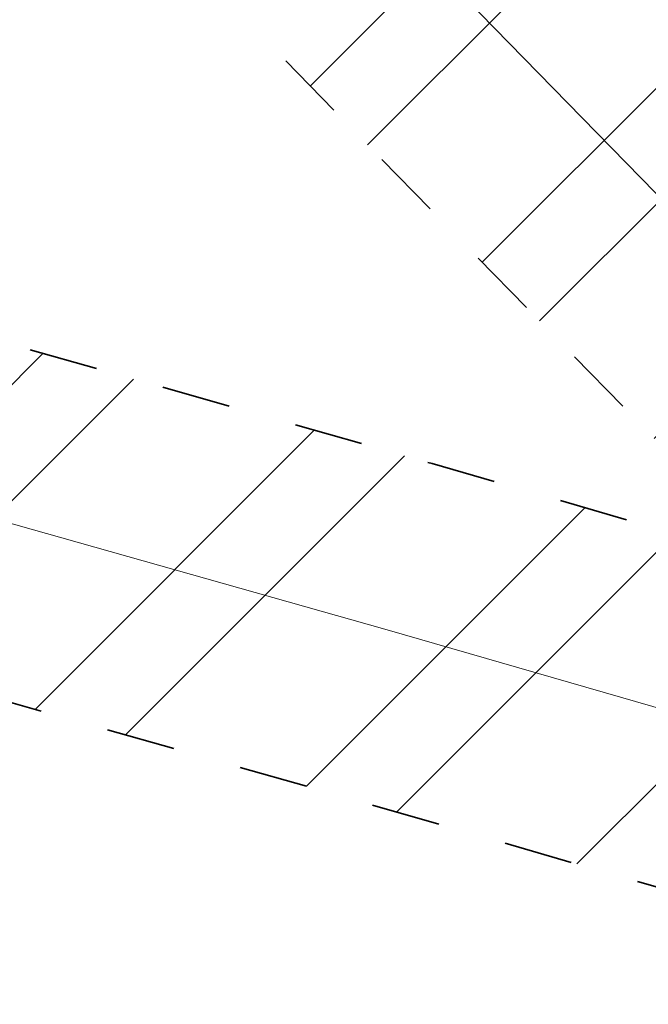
# Model space of a CAD drawing. Header units: metres. Extents: x 207669 to 209690, y 476021 to 477293.
# Tile 5 of 49: x 207979 to 207997, y 476857 to 476885. Entities that reach past the tile are written whole.
import ezdxf
from ezdxf.lldxf.tags import DXFTag

# ---------------------------------------------------------------- set-up
doc = ezdxf.new("R2010")
doc.units = ezdxf.units.M
doc.linetypes.add('NLCS-HIDDEN', pattern=[4, 2, -2])
doc.layers.add('B-OI-KL-BRANDSTOF_Orientatieverzoek_gasunieoost_0000541420-G', color=40, linetype='KL-BRANDSTOF-N', lineweight=18, true_color=0xffbf00)
for name, color, linetype, lineweight in [('B-OI-KL-VEILIGHEIDSZONE-G', 252, 'NLCS-HIDDEN', 35), ('T-WE-VH-VERHARDING_ASFALT_BOUWWEG-100MM-A', 252, 'CONTINUOUS', 18), ('T-WE-VH-VERHARDING_ASFALT_BOUWWEG-70MM-A', 252, 'CONTINUOUS', 18)]:
    doc.layers.add(name, color=color, linetype=linetype, lineweight=lineweight)
doc.styles.get("Standard").update_dxf_attribs({"font": 'isocp.shx'})
tags = doc.linetypes.add('KL-BRANDSTOF-N', pattern='A,4,-0.5,[105,NLCS.SHX,S=0.5,R=0,X=0.75,Y=0],-2,4,-1,["B",Standard,S=1,R=0,X=-0.15,Y=-0.5],-1.5', length=13).pattern_tags.tags
tags[18] = DXFTag(74, 10)
pattern_1 = [(45, (0, 0), (-5.051394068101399, 5.051394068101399), []), (45, (3.3675975, 0), (-5.051394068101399, 5.051394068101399), [])]

# ---------------------------------------------------------------- blocks, each defined once
blk = doc.blocks.new('A$C78FE763D')
at = {"layer": 'B-OI-KL-VEILIGHEIDSZONE-G'}
h = blk.add_hatch(dxfattribs=at)
h.set_pattern_fill('ANSI32', color=256, scale=0.75)
h.set_pattern_definition(pattern_1)
h.paths.add_polyline_path([(209050.9375881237, 476518.5396431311), (209043.125532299, 476518.8796438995), (209004.4717691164, 476520.7480644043), (208998.0385089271, 476520.8455989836), (208994.4349887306, 476520.9688748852), (208992.935653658, 476521.1809657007), (208987.1141704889, 476522.9398933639), (208984.2464321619, 476523.7645453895), (208982.2472676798, 476524.1575529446), (208961.5809573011, 476528.4629516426), (208946.5220461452, 476532.563855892), (208941.2051906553, 476533.782514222), (208903.1010240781, 476542.5168446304), (208854.3198681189, 476553.4830269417), (208805.5441397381, 476564.3659582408), (208756.842541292, 476575.5088327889), (208708.1580406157, 476586.8421821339), (208659.4445053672, 476597.9561975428), (208645.9421921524, 476601.2015875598), (208635.8122818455, 476603.0898383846), (208626.3864741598, 476604.9618731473), (208620.0089611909, 476606.6876323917), (208616.8738774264, 476607.6539789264), (208608.5085805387, 476607.3317409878), (208607.7147462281, 476607.388227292), (208593.7159588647, 476606.8106741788), (208573.1718238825, 476606.1685136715), (208551.5354744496, 476605.2313140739), (208514.8965904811, 476605.0346582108), (208505.7717838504, 476604.8736203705), (208485.9502657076, 476604.3007499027), (208475.047726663, 476604.1278963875), (208473.2836551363, 476604.2170161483), (208435.3275707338, 476609.0187374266), (208410.2766025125, 476612.2382755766), (208386.3403179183, 476615.1490799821), (208372.1225659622, 476616.7944344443), (208370.8679237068, 476617.0666386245), (208366.7919455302, 476618.1427362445), (208347.1206601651, 476622.9592522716), (208332.5732144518, 476626.4223583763), (208314.8127730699, 476630.7675542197), (208307.5733359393, 476632.8400167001), (208304.1866016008, 476633.9158244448), (208301.7785627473, 476634.9618108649), (208265.737801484, 476652.8223577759), (208252.2084358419, 476659.8116686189), (208236.1466094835, 476668.5299794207), (208217.2765463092, 476679.2130734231), (208211.238871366, 476682.4328276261), (208206.9135463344, 476684.6223727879), (208201.0043056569, 476689.0424139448), (208194.8743833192, 476694.0181090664), (208188.0278762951, 476699.6469287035), (208179.7819454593, 476706.5954438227), (208167.5172268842, 476716.7875479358), (208160.0162014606, 476723.1235963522), (208143.7253530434, 476737.7180011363), (208140.7841958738, 476740.296256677), (208137.2494930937, 476743.7516149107), (208127.3442713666, 476753.6668096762), (208117.6775741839, 476763.4073517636), (208110.7673497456, 476770.4858983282), (208107.1789824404, 476774.0473304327), (208073.4188309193, 476808.9680776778), (208037.0226775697, 476846.8302774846), (208005.6460867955, 476879.2423167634), (207982.4240652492, 476903.0248457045), (207966.6406611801, 476918.9412363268), (207943.1172987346, 476943.0761142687), (207919.053827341, 476967.866388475), (207894.2855795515, 476993.4698702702), (207890.7679384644, 476996.8277555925), (207867.5642186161, 477020.3765344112), (207844.3344498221, 477044.2101672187), (207827.8124503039, 477061.0787171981), (207816.9714566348, 477067.1797366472), (207812.3269095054, 477070.0203660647), (207810.1095525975, 477071.3769726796), (207764.5498415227, 477099.2176252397), (207755.4859131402, 477103.8493892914), (207745.7668134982, 477107.4289707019), (207725.8028753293, 477114.6722316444), (207702.275920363, 477123.4861027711), (207695.2540454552, 477126.1533678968), (207691.7030862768, 477116.8050691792), (207698.746329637, 477114.1296872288), (207722.3433746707, 477105.2895583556), (207742.3334365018, 477098.036819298), (207751.4683368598, 477094.6724007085), (207759.6604084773, 477090.4861647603), (207804.8906974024, 477062.8468173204), (207807.1093404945, 477061.4894239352), (207811.9087933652, 477058.5540533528), (207821.6657996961, 477053.0630728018), (207837.1818001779, 477037.2216227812), (207860.4220313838, 477013.3772555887), (207883.7523115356, 476989.7000344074), (207887.2366704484, 476986.3739197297), (207911.8724226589, 476960.9074015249), (207935.9489512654, 476936.1036757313), (207959.5095888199, 476911.9305536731), (207975.2961847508, 476896.0109442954), (207998.4761632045, 476872.2714732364), (208029.8255724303, 476839.8875125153), (208066.2194190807, 476802.0277123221), (208100.0612675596, 476767.0224595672), (208103.6669002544, 476763.4438916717), (208110.5506758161, 476756.3924382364), (208120.2579786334, 476746.6109803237), (208130.2167569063, 476736.6421750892), (208133.9880541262, 476732.9555333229), (208137.0928969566, 476730.2337888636), (208153.4520485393, 476715.5781936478), (208161.0950231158, 476709.1222420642), (208173.3643045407, 476698.9263461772), (208181.6303737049, 476691.9608612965), (208188.5478666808, 476686.2736809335), (208194.855944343, 476681.1533760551), (208201.6207036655, 476676.093417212), (208206.6273786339, 476673.5589623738), (208212.4597036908, 476670.4487165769), (208231.2976405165, 476659.7838105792), (208247.5278141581, 476650.9741213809), (208261.222448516, 476643.899432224), (208297.5636872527, 476625.889979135), (208300.6716483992, 476624.5399655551), (208304.6829140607, 476623.2657732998), (208312.2474769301, 476621.1002357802), (208330.2270355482, 476616.7014316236), (208344.7735898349, 476613.2385377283), (208364.3263044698, 476608.4510537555), (208368.5303262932, 476607.3411513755), (208370.4836840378, 476606.9173555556), (208385.1619320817, 476605.2187100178), (208409.0356474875, 476602.3155144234), (208434.0626792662, 476599.0990525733), (208472.4025948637, 476594.2487738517), (208474.874523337, 476594.1238936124), (208486.1739842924, 476594.3030400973), (208506.0044661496, 476594.8761696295), (208515.0116595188, 476595.035131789), (208551.7787755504, 476595.2324759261), (208573.5444261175, 476596.1752763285), (208594.0782911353, 476596.8171158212), (208607.5655037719, 476597.3735627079), (208608.3456694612, 476597.3180490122), (208615.5563725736, 476597.5958110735), (208617.2292888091, 476597.0801576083), (208624.1037758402, 476595.2199168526), (208633.9219681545, 476593.2699516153), (208643.8560578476, 476591.4182024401), (208657.1637446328, 476588.2195924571), (208705.9122093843, 476577.097607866), (208754.5937087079, 476565.764957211), (208803.3401102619, 476554.6118317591), (208852.1343818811, 476543.7247630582), (208900.8872259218, 476532.7649453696), (208938.9710593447, 476524.0352757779), (208944.0902038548, 476522.8619341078), (208959.2452926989, 476518.7348383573), (208980.2629823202, 476514.3562370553), (208981.8958178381, 476514.0352446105), (208984.2860795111, 476513.3478966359), (208990.776596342, 476511.3868242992), (208993.5612612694, 476510.9929151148), (208997.7917410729, 476510.8481910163), (209004.1544808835, 476510.7517255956), (209042.666717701, 476508.8901461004), (209050.5027740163, 476508.5491007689)])
h = blk.add_hatch(dxfattribs=at)
h.set_pattern_fill('ANSI32', color=256, scale=0.75)
h.set_pattern_definition(pattern_1)
h.paths.add_polyline_path([(209049.9040674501, 476513.0338821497), (209047.9294700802, 476513.0805787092), (209017.1992382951, 476514.8064918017), (209008.5272349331, 476515.2647521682), (209004.8121158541, 476515.4943067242), (209004.2408080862, 476517.5976129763), (209000.6276531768, 476519.3154362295), (208998.7788331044, 476519.4035706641), (208993.2416138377, 476519.8381183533), (208990.97886399, 476520.3162782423), (208988.6145419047, 476521.0333104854), (208983.3310031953, 476522.1952195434), (208982.2517066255, 476522.3679864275), (208961.9475473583, 476526.8995101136), (208902.7618700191, 476541.0620222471), (208853.8783733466, 476551.6625872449), (208805.1138370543, 476562.5011498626), (208756.4213277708, 476573.5724886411), (208707.8367897, 476585.2632493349), (208659.1236152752, 476596.6233849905), (208645.679700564, 476599.6303800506), (208640.3598271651, 476601.0262477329), (208639.0288933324, 476601.3286358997), (208630.6115306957, 476603.2477033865), (208628.1305486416, 476603.3724206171), (208622.4777562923, 476602.8079669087), (208611.8145477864, 476602.596814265), (208599.7689718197, 476602.0901496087), (208586.4531468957, 476601.6153341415), (208570.4825037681, 476600.9767082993), (208545.8615593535, 476600.191103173), (208522.6693948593, 476599.9608065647), (208506.649443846, 476599.9037354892), (208490.6508412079, 476599.6171724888), (208474.9075160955, 476599.7147367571), (208459.2145196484, 476600.8897237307), (208443.5154846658, 476602.8478914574), (208427.6849074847, 476604.9554357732), (208411.7970154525, 476606.9594493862), (208395.9370638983, 476608.915619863), (208380.275665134, 476611.090482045), (208371.4295667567, 476612.3947525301), (208364.895292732, 476613.5728254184), (208349.4689988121, 476617.1053753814), (208333.8965026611, 476620.8587718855), (208327.7544930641, 476622.2719244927), (208319.2180087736, 476624.3108873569), (208310.7373976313, 476626.5414977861), (208304.4345748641, 476628.6519452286), (208296.9686334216, 476631.7659578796), (208290.3670795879, 476634.9872680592), (208276.3190710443, 476642.4587023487), (208262.12475887, 476649.9100899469), (208233.6902783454, 476664.5532774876), (208219.6299865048, 476671.9627335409), (208206.0581788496, 476679.7449356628), (208199.3422186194, 476684.4570483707), (208193.5954706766, 476688.9022408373), (208191.8675052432, 476690.3117710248), (208169.3297613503, 476709.263374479), (208157.1377965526, 476719.4686554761), (208145.2524005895, 476730.0154807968), (208133.5910201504, 476740.8020591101), (208122.1887856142, 476751.8764433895), (208111.322505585, 476762.8023900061), (208100.2775304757, 476774.2949457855), (208089.2059399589, 476785.886893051), (208078.0474932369, 476797.3958249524), (208066.9712737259, 476808.7884220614), (208055.7541631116, 476820.1836138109), (208044.6117725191, 476831.5776518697), (208033.4864377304, 476843.0833485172), (208022.2436173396, 476854.8298633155), (208021.0579990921, 476856.0035156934), (208013.0067169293, 476864.4476175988), (208010.65405498, 476866.474961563), (208006.7205843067, 476867.9604600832), (207991.138858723, 476872.4534932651), (207975.7144594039, 476876.8206847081), (207960.2521809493, 476881.1029625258), (207944.8222693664, 476885.2904813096), (207929.4324876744, 476889.5395556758), (207914.0135226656, 476893.8219354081), (207898.6063409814, 476898.1656782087), (207874.9670680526, 476904.6657532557), (207859.6453011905, 476908.9835424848), (207844.4240313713, 476913.4164947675), (207841.3066156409, 476914.2904238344), (207838.7115490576, 476914.7345247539), (207835.5842467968, 476914.3844093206), (207831.5041699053, 476913.3913854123), (207830.5720012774, 476913.2726442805), (207829.6633061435, 476913.3865181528), (207828.5949108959, 476913.7204861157), (207807.9104308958, 476919.4235730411), (207786.0683481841, 476925.4976016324), (207776.1044615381, 476928.1645006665), (207757.7294162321, 476933.3081194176), (207739.9541562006, 476938.7043057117), (207724.4544292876, 476942.8324040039), (207720.1668244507, 476943.9676748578), (207682.0354066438, 476955.7184769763), (207671.8795113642, 476958.5883705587), (207669.1601613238, 476948.9652143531), (207679.2028433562, 476946.1273130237), (207717.4134255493, 476934.352115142), (207721.8878207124, 476933.167385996), (207737.2140937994, 476929.0854842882), (207754.9288337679, 476923.7076705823), (207773.4637884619, 476918.5192893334), (207783.4359018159, 476915.8501883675), (207805.2418191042, 476909.7862169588), (207825.7733391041, 476904.1253038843), (207827.5329438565, 476903.5752718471), (207830.5822487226, 476903.1931457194), (207833.3240800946, 476903.5424045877), (207837.3300032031, 476904.5173806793), (207838.4187009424, 476904.639265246), (207839.1076343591, 476904.5213661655), (207841.6762186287, 476903.8012952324), (207856.8909488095, 476899.3702475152), (207872.2851819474, 476895.0320367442), (207895.9239090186, 476888.5321117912), (207911.3187273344, 476884.1918545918), (207926.7637623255, 476879.9022343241), (207942.1819806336, 476875.6453086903), (207957.6080690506, 476871.4588274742), (207973.0177905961, 476867.1911052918), (207988.391391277, 476862.8382967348), (208003.5636656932, 476858.4633299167), (208005.46619502, 476857.7448284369), (208006.1075330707, 476857.1921724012), (208013.9202509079, 476848.9982743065), (208015.1126326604, 476847.8179266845), (208026.2798122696, 476836.1504414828), (208037.4424774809, 476824.6061381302), (208048.6160868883, 476813.180176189), (208059.8229762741, 476801.7953679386), (208070.872756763, 476790.4299650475), (208082.0003100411, 476778.9528969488), (208093.0567195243, 476767.3768442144), (208104.171744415, 476755.8113999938), (208115.1594643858, 476744.7633466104), (208126.7112298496, 476733.5437308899), (208138.5378494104, 476722.6043092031), (208150.6084534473, 476711.8931345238), (208162.9024886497, 476701.6024155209), (208185.4887447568, 476682.6100189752), (208187.3747793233, 476681.0715491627), (208193.4080313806, 476676.4047416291), (208200.6880711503, 476671.2968543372), (208214.8102634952, 476663.199056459), (208229.0699716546, 476655.6845125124), (208257.5114911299, 476641.037700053), (208271.6471789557, 476633.6170876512), (208285.825170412, 476626.0765219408), (208292.8476165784, 476622.6498321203), (208300.9176751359, 476619.2838447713), (208307.8748523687, 476616.9542922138), (208316.7842412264, 476614.6109026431), (208325.4717569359, 476612.5358655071), (208331.6037473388, 476611.1250181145), (208347.1812511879, 476607.3704146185), (208362.890957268, 476603.7729645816), (208369.8126832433, 476602.5250374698), (208378.858584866, 476601.1913079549), (208394.6371861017, 476599.0001701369), (208410.5592345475, 476597.0363406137), (208426.3993425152, 476595.0383542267), (208442.2367653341, 476592.9298985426), (208458.2217303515, 476590.9360662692), (208474.5027339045, 476589.7170532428), (208490.7094087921, 476589.6166175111), (208506.756806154, 476589.9040545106), (208522.7368551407, 476589.9609834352), (208546.0706906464, 476590.1926868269), (208570.8417462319, 476590.9830817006), (208586.8311031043, 476591.6224558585), (208600.1572781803, 476592.0976403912), (208612.1237022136, 476592.6009757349), (208623.0744937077, 476592.8178230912), (208628.3777013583, 476593.3473693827), (208629.2387193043, 476593.3040866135), (208636.8133566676, 476591.5771541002), (208637.9824228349, 476591.311542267), (208643.3185494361, 476589.9114099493), (208656.8966347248, 476586.8744050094), (208705.5314603, 476575.5325406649), (208754.1429222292, 476563.8353013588), (208802.9204129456, 476552.7446401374), (208851.7338766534, 476541.895202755), (208900.5383799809, 476531.3117677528), (208959.6947026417, 476517.1562798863), (208980.3705433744, 476512.5418035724), (208981.4652468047, 476512.3665704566), (208986.0857080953, 476511.3504795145), (208988.48938601, 476510.6215117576), (208991.8106361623, 476509.9196716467), (208995.4852075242, 476509.6313000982), (208996.5742499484, 476506.910972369), (208999.9799266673, 476505.7738128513), (209007.9550150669, 476505.2810378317), (209016.6550117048, 476504.8212981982), (209047.5307799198, 476503.0872112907), (209049.6676470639, 476503.0366772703)])
at = {"layer": 'B-OI-KL-BRANDSTOF_Orientatieverzoek_gasunieoost_0000541420-G', "flags": 128}
for points in [[(209050.72018107, 476513.54437195), (209042.896125, 476513.884895), (209004.313125, 476515.749895), (208997.915125, 476515.846895), (208993.998125, 476515.980895), (208991.856125, 476516.2838949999), (208985.700125, 476518.1438949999), (208983.071125, 476518.899895), (208981.255125, 476519.2568949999), (208960.413125, 476523.5988949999), (208945.306125, 476527.7128949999), (208940.088125, 476528.9088949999), (208901.994125, 476537.640895), (208853.227125, 476548.6038949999), (208804.442125, 476559.488895), (208755.718125, 476570.6368949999), (208707.035125, 476581.9698949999), (208658.304125, 476593.0878949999), (208644.899125, 476596.309895), (208634.867125, 476598.179895), (208625.245125, 476600.090895), (208618.619125, 476601.883895), (208616.215125, 476602.624895), (208608.427125, 476602.324895), (208607.640125, 476602.380895), (208593.897125, 476601.813895), (208573.358125, 476601.171895), (208551.657125, 476600.231895), (208514.954125, 476600.0348949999), (208505.888125, 476599.874895), (208486.062125, 476599.301895), (208474.961125, 476599.1258949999), (208472.843125, 476599.232895), (208434.695125, 476604.058895), (208409.656125, 476607.276895), (208385.751125, 476610.183895), (208371.303125, 476611.855895), (208369.699125, 476612.203895), (208365.559125, 476613.296895), (208345.947125, 476618.0988949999), (208331.400125, 476621.5618949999), (208313.530125, 476625.933895), (208306.128125, 476628.052895), (208302.429125, 476629.227895), (208299.671125, 476630.4258949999), (208263.480125, 476648.3608949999), (208249.868125, 476655.3928949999), (208233.722125, 476664.156895), (208214.868125, 476674.830895), (208208.933125, 476677.9958949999), (208204.267125, 476680.357895), (208197.930125, 476685.097895), (208191.711125, 476690.145895), (208184.829125, 476695.803895), (208176.573125, 476702.760895), (208164.306125, 476712.954895), (208156.734125, 476719.350895), (208140.409125, 476733.975895), (208137.386125, 476736.6258949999), (208133.733125, 476740.1968949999), (208123.801125, 476750.138895), (208114.114125, 476759.899895), (208107.217125, 476766.964895), (208103.620125, 476770.5348949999), (208069.819125, 476805.497895), (208033.424125, 476843.358895), (208002.061125, 476875.7568949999), (207978.860125, 476899.5178949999), (207963.075125, 476915.4358949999), (207939.533125, 476939.589895), (207915.463125, 476964.3868949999), (207890.761125, 476989.921895), (207887.260125, 476993.263895), (207863.993125, 477016.8768949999), (207840.758125, 477040.715895), (207824.739125, 477057.070895), (207814.440125, 477062.866895), (207809.718125, 477065.754895), (207807.500125, 477067.111895), (207762.105125, 477094.851895), (207753.477125, 477099.260895), (207744.050125, 477102.732895), (207724.073125, 477109.980895), (207700.511125, 477118.807895), (207693.478565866, 477121.479218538)], [(209049.785857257, 476508.03527971), (209047.730125, 476508.0838949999), (209016.927125, 476509.813895), (209008.241125, 476510.2728949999), (209000.942125, 476510.7238949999), (209000.355125, 476510.9198949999), (209000.116125, 476511.5168949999), (209000.197125, 476513.4098949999), (209000.018125, 476514.068895), (208999.387125, 476514.368895), (208998.464125, 476514.412895), (208992.526125, 476514.878895), (208989.734125, 476515.4688949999), (208987.350125, 476516.1918949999), (208982.398125, 476517.280895), (208981.311125, 476517.454895), (208960.821125, 476522.0278949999), (208901.650125, 476536.1868949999), (208852.806125, 476546.7788949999), (208804.017125, 476557.622895), (208755.282125, 476568.703895), (208706.684125, 476580.3978949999), (208658.010125, 476591.748895), (208644.499125, 476594.770895), (208639.171125, 476596.168895), (208637.921125, 476596.4528949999), (208629.925125, 476598.275895), (208628.254125, 476598.3598949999), (208622.776125, 476597.812895), (208611.969125, 476597.5988949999), (208599.963125, 476597.0938949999), (208586.642125, 476596.618895), (208570.662125, 476595.9798949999), (208545.966125, 476595.1918949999), (208522.703125, 476594.960895), (208506.703125, 476594.9038949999), (208490.680125, 476594.616895), (208474.705125, 476594.715895), (208458.718125, 476595.912895), (208442.876125, 476597.888895), (208427.042125, 476599.9968949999), (208411.178125, 476601.997895), (208395.287125, 476603.9578949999), (208379.567125, 476606.140895), (208370.621125, 476607.459895), (208363.893125, 476608.672895), (208348.325125, 476612.237895), (208332.750125, 476615.991895), (208326.613125, 476617.4038949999), (208318.001125, 476619.460895), (208309.306125, 476621.747895), (208302.676125, 476623.967895), (208294.908125, 476627.2078949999), (208288.096125, 476630.531895), (208273.983125, 476638.037895), (208259.818125, 476645.4738949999), (208231.380125, 476660.118895), (208217.220125, 476667.580895), (208203.373125, 476675.520895), (208196.375125, 476680.4308949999), (208190.485125, 476684.986895), (208188.678125, 476686.460895), (208166.116125, 476705.432895), (208153.873125, 476715.6808949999), (208141.895125, 476726.309895), (208130.151125, 476737.172895), (208118.674125, 476748.319895), (208107.747125, 476759.3068949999), (208096.667125, 476770.835895), (208085.603125, 476782.4198949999), (208074.460125, 476793.912895), (208063.397125, 476805.291895), (208052.185125, 476816.6818949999), (208041.027125, 476828.091895), (208029.883125, 476839.616895), (208018.678125, 476851.323895), (208017.489125, 476852.5008949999), (208009.557125, 476860.819895), (208008.060125, 476862.1098949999), (208005.142125, 476863.211895), (207989.765125, 476867.645895), (207974.366125, 476872.005895), (207958.930125, 476876.280895), (207943.502125, 476880.467895), (207928.098125, 476884.720895), (207912.666125, 476889.0068949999), (207897.265125, 476893.3488949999), (207873.626125, 476899.8488949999), (207858.268125, 476904.176895), (207843.050125, 476908.608895), (207840.207125, 476909.405895), (207838.565125, 476909.6868949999), (207836.457125, 476909.450895), (207832.414125, 476908.466895), (207830.577125, 476908.232895), (207828.598125, 476908.480895), (207827.184125, 476908.922895), (207806.576125, 476914.6048949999), (207784.752125, 476920.673895), (207774.784125, 476923.341895), (207756.329125, 476928.5078949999), (207738.584125, 476933.894895), (207723.171125, 476937.999895), (207718.790125, 476939.1598949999), (207680.619125, 476950.922895), (207670.519836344, 476953.7767924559)]]:
    blk.add_lwpolyline(points, dxfattribs=at)
at = {"layer": 'B-OI-KL-VEILIGHEIDSZONE-G', "flags": 128}
for points in [[(209050.9375881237, 476518.5396431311), (209043.125532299, 476518.8796438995), (209004.4717691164, 476520.7480644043), (208998.0385089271, 476520.8455989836), (208994.4349887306, 476520.9688748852), (208992.935653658, 476521.1809657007), (208987.1141704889, 476522.9398933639), (208984.2464321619, 476523.7645453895), (208982.2472676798, 476524.1575529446), (208961.5809573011, 476528.4629516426), (208946.5220461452, 476532.563855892), (208941.2051906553, 476533.782514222), (208903.1010240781, 476542.5168446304), (208854.3198681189, 476553.4830269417), (208805.5441397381, 476564.3659582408), (208756.842541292, 476575.5088327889), (208708.1580406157, 476586.8421821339), (208659.4445053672, 476597.9561975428), (208645.9421921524, 476601.2015875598), (208635.8122818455, 476603.0898383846), (208626.3864741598, 476604.9618731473), (208620.0089611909, 476606.6876323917), (208616.8738774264, 476607.6539789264), (208608.5085805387, 476607.3317409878), (208607.7147462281, 476607.388227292), (208593.7159588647, 476606.8106741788), (208573.1718238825, 476606.1685136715), (208551.5354744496, 476605.2313140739), (208514.8965904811, 476605.0346582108), (208505.7717838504, 476604.8736203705), (208485.9502657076, 476604.3007499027), (208475.047726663, 476604.1278963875), (208473.2836551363, 476604.2170161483), (208435.3275707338, 476609.0187374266), (208410.2766025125, 476612.2382755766), (208386.3403179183, 476615.1490799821), (208372.1225659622, 476616.7944344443), (208370.8679237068, 476617.0666386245), (208366.7919455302, 476618.1427362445), (208347.1206601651, 476622.9592522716), (208332.5732144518, 476626.4223583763), (208314.8127730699, 476630.7675542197), (208307.5733359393, 476632.8400167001), (208304.1866016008, 476633.9158244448), (208301.7785627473, 476634.9618108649), (208265.737801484, 476652.8223577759), (208252.2084358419, 476659.8116686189), (208236.1466094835, 476668.5299794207), (208217.2765463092, 476679.2130734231), (208211.238871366, 476682.4328276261), (208206.9135463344, 476684.6223727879), (208201.0043056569, 476689.0424139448), (208194.8743833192, 476694.0181090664), (208188.0278762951, 476699.6469287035), (208179.7819454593, 476706.5954438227), (208167.5172268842, 476716.7875479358), (208160.0162014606, 476723.1235963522), (208143.7253530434, 476737.7180011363), (208140.7841958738, 476740.296256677), (208137.2494930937, 476743.7516149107), (208127.3442713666, 476753.6668096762), (208117.6775741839, 476763.4073517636), (208110.7673497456, 476770.4858983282), (208107.1789824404, 476774.0473304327), (208073.4188309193, 476808.9680776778), (208037.0226775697, 476846.8302774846), (208005.6460867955, 476879.2423167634), (207982.4240652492, 476903.0248457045), (207966.6406611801, 476918.9412363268), (207943.1172987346, 476943.0761142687), (207919.053827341, 476967.866388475), (207894.2855795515, 476993.4698702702), (207890.7679384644, 476996.8277555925), (207867.5642186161, 477020.3765344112), (207844.3344498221, 477044.2101672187), (207827.8124503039, 477061.0787171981), (207816.9714566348, 477067.1797366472), (207812.3269095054, 477070.0203660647), (207810.1095525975, 477071.3769726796), (207764.5498415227, 477099.2176252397), (207755.4859131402, 477103.8493892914), (207745.7668134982, 477107.4289707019), (207725.8028753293, 477114.6722316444), (207702.275920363, 477123.4861027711), (207695.2540454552, 477126.1533678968), (207691.7030862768, 477116.8050691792), (207698.746329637, 477114.1296872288), (207722.3433746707, 477105.2895583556), (207742.3334365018, 477098.036819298), (207751.4683368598, 477094.6724007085), (207759.6604084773, 477090.4861647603), (207804.8906974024, 477062.8468173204), (207807.1093404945, 477061.4894239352), (207811.9087933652, 477058.5540533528), (207821.6657996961, 477053.0630728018), (207837.1818001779, 477037.2216227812), (207860.4220313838, 477013.3772555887), (207883.7523115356, 476989.7000344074), (207887.2366704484, 476986.3739197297), (207911.8724226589, 476960.9074015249), (207935.9489512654, 476936.1036757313), (207959.5095888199, 476911.9305536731), (207975.2961847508, 476896.0109442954), (207998.4761632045, 476872.2714732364), (208029.8255724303, 476839.8875125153), (208066.2194190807, 476802.0277123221), (208100.0612675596, 476767.0224595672), (208103.6669002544, 476763.4438916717), (208110.5506758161, 476756.3924382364), (208120.2579786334, 476746.6109803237), (208130.2167569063, 476736.6421750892), (208133.9880541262, 476732.9555333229), (208137.0928969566, 476730.2337888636), (208153.4520485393, 476715.5781936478), (208161.0950231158, 476709.1222420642), (208173.3643045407, 476698.9263461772), (208181.6303737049, 476691.9608612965), (208188.5478666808, 476686.2736809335), (208194.855944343, 476681.1533760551), (208201.6207036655, 476676.093417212), (208206.6273786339, 476673.5589623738), (208212.4597036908, 476670.4487165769), (208231.2976405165, 476659.7838105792), (208247.5278141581, 476650.9741213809), (208261.222448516, 476643.899432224), (208297.5636872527, 476625.889979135), (208300.6716483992, 476624.5399655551), (208304.6829140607, 476623.2657732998), (208312.2474769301, 476621.1002357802), (208330.2270355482, 476616.7014316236), (208344.7735898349, 476613.2385377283), (208364.3263044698, 476608.4510537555), (208368.5303262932, 476607.3411513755), (208370.4836840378, 476606.9173555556), (208385.1619320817, 476605.2187100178), (208409.0356474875, 476602.3155144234), (208434.0626792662, 476599.0990525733), (208472.4025948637, 476594.2487738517), (208474.874523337, 476594.1238936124), (208486.1739842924, 476594.3030400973), (208506.0044661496, 476594.8761696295), (208515.0116595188, 476595.035131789), (208551.7787755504, 476595.2324759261), (208573.5444261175, 476596.1752763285), (208594.0782911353, 476596.8171158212), (208607.5655037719, 476597.3735627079), (208608.3456694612, 476597.3180490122), (208615.5563725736, 476597.5958110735), (208617.2292888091, 476597.0801576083), (208624.1037758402, 476595.2199168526), (208633.9219681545, 476593.2699516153), (208643.8560578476, 476591.4182024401), (208657.1637446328, 476588.2195924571), (208705.9122093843, 476577.097607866), (208754.5937087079, 476565.764957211), (208803.3401102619, 476554.6118317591), (208852.1343818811, 476543.7247630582), (208900.8872259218, 476532.7649453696), (208938.9710593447, 476524.0352757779), (208944.0902038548, 476522.8619341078), (208959.2452926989, 476518.7348383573), (208980.2629823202, 476514.3562370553), (208981.8958178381, 476514.0352446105), (208984.2860795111, 476513.3478966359), (208990.776596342, 476511.3868242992), (208993.5612612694, 476510.9929151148), (208997.7917410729, 476510.8481910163), (209004.1544808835, 476510.7517255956), (209042.666717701, 476508.8901461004), (209050.5027740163, 476508.5491007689)], [(209049.9040674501, 476513.0338821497), (209047.9294700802, 476513.0805787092), (209017.1992382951, 476514.8064918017), (209008.5272349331, 476515.2647521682), (209004.8121158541, 476515.4943067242), (209004.2408080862, 476517.5976129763), (209000.6276531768, 476519.3154362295), (208998.7788331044, 476519.4035706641), (208993.2416138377, 476519.8381183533), (208990.97886399, 476520.3162782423), (208988.6145419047, 476521.0333104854), (208983.3310031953, 476522.1952195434), (208982.2517066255, 476522.3679864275), (208961.9475473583, 476526.8995101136), (208902.7618700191, 476541.0620222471), (208853.8783733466, 476551.6625872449), (208805.1138370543, 476562.5011498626), (208756.4213277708, 476573.5724886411), (208707.8367897, 476585.2632493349), (208659.1236152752, 476596.6233849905), (208645.679700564, 476599.6303800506), (208640.3598271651, 476601.0262477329), (208639.0288933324, 476601.3286358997), (208630.6115306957, 476603.2477033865), (208628.1305486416, 476603.3724206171), (208622.4777562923, 476602.8079669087), (208611.8145477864, 476602.596814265), (208599.7689718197, 476602.0901496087), (208586.4531468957, 476601.6153341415), (208570.4825037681, 476600.9767082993), (208545.8615593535, 476600.191103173), (208522.6693948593, 476599.9608065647), (208506.649443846, 476599.9037354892), (208490.6508412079, 476599.6171724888), (208474.9075160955, 476599.7147367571), (208459.2145196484, 476600.8897237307), (208443.5154846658, 476602.8478914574), (208427.6849074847, 476604.9554357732), (208411.7970154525, 476606.9594493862), (208395.9370638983, 476608.915619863), (208380.275665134, 476611.090482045), (208371.4295667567, 476612.3947525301), (208364.895292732, 476613.5728254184), (208349.4689988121, 476617.1053753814), (208333.8965026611, 476620.8587718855), (208327.7544930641, 476622.2719244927), (208319.2180087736, 476624.3108873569), (208310.7373976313, 476626.5414977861), (208304.4345748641, 476628.6519452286), (208296.9686334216, 476631.7659578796), (208290.3670795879, 476634.9872680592), (208276.3190710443, 476642.4587023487), (208262.12475887, 476649.9100899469), (208233.6902783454, 476664.5532774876), (208219.6299865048, 476671.9627335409), (208206.0581788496, 476679.7449356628), (208199.3422186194, 476684.4570483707), (208193.5954706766, 476688.9022408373), (208191.8675052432, 476690.3117710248), (208169.3297613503, 476709.263374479), (208157.1377965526, 476719.4686554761), (208145.2524005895, 476730.0154807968), (208133.5910201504, 476740.8020591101), (208122.1887856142, 476751.8764433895), (208111.322505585, 476762.8023900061), (208100.2775304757, 476774.2949457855), (208089.2059399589, 476785.886893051), (208078.0474932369, 476797.3958249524), (208066.9712737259, 476808.7884220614), (208055.7541631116, 476820.1836138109), (208044.6117725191, 476831.5776518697), (208033.4864377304, 476843.0833485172), (208022.2436173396, 476854.8298633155), (208021.0579990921, 476856.0035156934), (208013.0067169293, 476864.4476175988), (208010.65405498, 476866.474961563), (208006.7205843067, 476867.9604600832), (207991.138858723, 476872.4534932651), (207975.7144594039, 476876.8206847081), (207960.2521809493, 476881.1029625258), (207944.8222693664, 476885.2904813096), (207929.4324876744, 476889.5395556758), (207914.0135226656, 476893.8219354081), (207898.6063409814, 476898.1656782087), (207874.9670680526, 476904.6657532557), (207859.6453011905, 476908.9835424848), (207844.4240313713, 476913.4164947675), (207841.3066156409, 476914.2904238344), (207838.7115490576, 476914.7345247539), (207835.5842467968, 476914.3844093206), (207831.5041699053, 476913.3913854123), (207830.5720012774, 476913.2726442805), (207829.6633061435, 476913.3865181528), (207828.5949108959, 476913.7204861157), (207807.9104308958, 476919.4235730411), (207786.0683481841, 476925.4976016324), (207776.1044615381, 476928.1645006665), (207757.7294162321, 476933.3081194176), (207739.9541562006, 476938.7043057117), (207724.4544292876, 476942.8324040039), (207720.1668244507, 476943.9676748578), (207682.0354066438, 476955.7184769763), (207671.8795113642, 476958.5883705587), (207669.1601613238, 476948.9652143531), (207679.2028433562, 476946.1273130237), (207717.4134255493, 476934.352115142), (207721.8878207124, 476933.167385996), (207737.2140937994, 476929.0854842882), (207754.9288337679, 476923.7076705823), (207773.4637884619, 476918.5192893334), (207783.4359018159, 476915.8501883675), (207805.2418191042, 476909.7862169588), (207825.7733391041, 476904.1253038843), (207827.5329438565, 476903.5752718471), (207830.5822487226, 476903.1931457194), (207833.3240800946, 476903.5424045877), (207837.3300032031, 476904.5173806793), (207838.4187009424, 476904.639265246), (207839.1076343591, 476904.5213661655), (207841.6762186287, 476903.8012952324), (207856.8909488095, 476899.3702475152), (207872.2851819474, 476895.0320367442), (207895.9239090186, 476888.5321117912), (207911.3187273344, 476884.1918545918), (207926.7637623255, 476879.9022343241), (207942.1819806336, 476875.6453086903), (207957.6080690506, 476871.4588274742), (207973.0177905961, 476867.1911052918), (207988.391391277, 476862.8382967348), (208003.5636656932, 476858.4633299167), (208005.46619502, 476857.7448284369), (208006.1075330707, 476857.1921724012), (208013.9202509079, 476848.9982743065), (208015.1126326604, 476847.8179266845), (208026.2798122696, 476836.1504414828), (208037.4424774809, 476824.6061381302), (208048.6160868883, 476813.180176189), (208059.8229762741, 476801.7953679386), (208070.872756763, 476790.4299650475), (208082.0003100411, 476778.9528969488), (208093.0567195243, 476767.3768442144), (208104.171744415, 476755.8113999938), (208115.1594643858, 476744.7633466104), (208126.7112298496, 476733.5437308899), (208138.5378494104, 476722.6043092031), (208150.6084534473, 476711.8931345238), (208162.9024886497, 476701.6024155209), (208185.4887447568, 476682.6100189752), (208187.3747793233, 476681.0715491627), (208193.4080313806, 476676.4047416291), (208200.6880711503, 476671.2968543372), (208214.8102634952, 476663.199056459), (208229.0699716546, 476655.6845125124), (208257.5114911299, 476641.037700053), (208271.6471789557, 476633.6170876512), (208285.825170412, 476626.0765219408), (208292.8476165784, 476622.6498321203), (208300.9176751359, 476619.2838447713), (208307.8748523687, 476616.9542922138), (208316.7842412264, 476614.6109026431), (208325.4717569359, 476612.5358655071), (208331.6037473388, 476611.1250181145), (208347.1812511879, 476607.3704146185), (208362.890957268, 476603.7729645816), (208369.8126832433, 476602.5250374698), (208378.858584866, 476601.1913079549), (208394.6371861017, 476599.0001701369), (208410.5592345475, 476597.0363406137), (208426.3993425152, 476595.0383542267), (208442.2367653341, 476592.9298985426), (208458.2217303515, 476590.9360662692), (208474.5027339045, 476589.7170532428), (208490.7094087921, 476589.6166175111), (208506.756806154, 476589.9040545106), (208522.7368551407, 476589.9609834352), (208546.0706906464, 476590.1926868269), (208570.8417462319, 476590.9830817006), (208586.8311031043, 476591.6224558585), (208600.1572781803, 476592.0976403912), (208612.1237022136, 476592.6009757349), (208623.0744937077, 476592.8178230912), (208628.3777013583, 476593.3473693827), (208629.2387193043, 476593.3040866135), (208636.8133566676, 476591.5771541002), (208637.9824228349, 476591.311542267), (208643.3185494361, 476589.9114099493), (208656.8966347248, 476586.8744050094), (208705.5314603, 476575.5325406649), (208754.1429222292, 476563.8353013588), (208802.9204129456, 476552.7446401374), (208851.7338766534, 476541.895202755), (208900.5383799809, 476531.3117677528), (208959.6947026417, 476517.1562798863), (208980.3705433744, 476512.5418035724), (208981.4652468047, 476512.3665704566), (208986.0857080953, 476511.3504795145), (208988.48938601, 476510.6215117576), (208991.8106361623, 476509.9196716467), (208995.4852075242, 476509.6313000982), (208996.5742499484, 476506.910972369), (208999.9799266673, 476505.7738128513), (209007.9550150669, 476505.2810378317), (209016.6550117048, 476504.8212981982), (209047.5307799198, 476503.0872112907), (209049.6676470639, 476503.0366772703)]]:
    blk.add_lwpolyline(points, close=True, dxfattribs=at)

msp = doc.modelspace()

# ---------------------------------------------------------------- hatches: boundary and pattern name
at = {"layer": 'T-WE-VH-VERHARDING_ASFALT_BOUWWEG-100MM-A'}
h = msp.add_hatch(dxfattribs=at)
h.set_pattern_fill('AVH-ASFALT', color=256, scale=1.5, angle=270, pattern_type=2)
h.set_pattern_definition([(329.9999999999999, (207991.0131754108, 476552.5954628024), (0.7500000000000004, 1.299038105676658), []), (29.99999999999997, (207991.0131754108, 476552.5954628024), (-0.7499999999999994, 1.299038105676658), [])])
edge = h.paths.add_edge_path()
edge.add_line((208598.0668640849, 476553.2350907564), (208597.3597609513, 476558.6895641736))
edge.add_arc((208596.3347866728, 476566.6236317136), 7.999999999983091, 167.5645903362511, 277.36107089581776, ccw=False)
edge.add_line((208588.5224716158, 476568.3463427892), (208663.4988565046, 476908.3564285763))
edge.add_arc((208653.7334626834, 476910.5098174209), 9.999999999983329, 347.56459033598, 362.5645903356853)
edge.add_line((208663.7234468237, 476910.9572734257), (208662.2903712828, 476942.9523785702))
edge.add_arc((208670.2823585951, 476943.3103433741), 8.000000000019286, 147.9829078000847, 182.564590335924, ccw=False)
edge.add_line((208663.4992387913, 476947.5517211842), (208673.5813185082, 476963.6757161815))
edge.add_arc((208665.1024187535, 476968.977438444), 9.999999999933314, 327.9829078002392, 372.496370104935)
edge.add_line((208674.8655159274, 476971.1412160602), (208668.8437600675, 476998.3117474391))
edge.add_arc((208700.3297484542, 477005.2899302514), 32.25000000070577, 180.2433118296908, 192.4963701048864, ccw=False)
edge.add_line((208668.080039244, 477005.1529780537), (208667.7931844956, 477072.7019650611))
edge.add_arc((208657.7932746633, 477072.6594992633), 9.999999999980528, 0.2433118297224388, 74.71764475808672)
edge.add_line((208660.4290345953, 477082.3058856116), (208562.4492246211, 477109.0776992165))
edge.add_arc((208570.9495504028, 477140.1872951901), 32.2500000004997, 248.523477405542, 254.717644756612, ccw=False)
edge.add_line((208559.1421820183, 477110.1764879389), (208526.0787293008, 477123.1848806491))
edge.add_arc((208512.2577011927, 477088.0559512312), 37.75000000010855, 68.52347740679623, 83.79289849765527)
edge.add_line((208516.3393283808, 477125.5846445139), (208484.0606572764, 477129.0952783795))
edge.add_arc((208479.9790300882, 477091.5665850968), 37.75000000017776, 83.79289849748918, 100.4526706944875)
edge.add_line((208473.1303026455, 477128.6901279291), (208406.483101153, 477116.394735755))
edge.add_arc((208396.0941313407, 477172.6942189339), 57.24999999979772, 259.3435220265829, 280.4552038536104, ccw=False)
edge.add_line((208385.507451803, 477116.4315784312), (208345.6150227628, 477123.7496831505))
edge.add_arc((208327.0753225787, 477022.6861288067), 102.7499999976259, 79.60489942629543, 92.19224486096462)
edge.add_line((208323.1448724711, 477125.3609264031), (208303.6616430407, 477124.6150972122))
edge.add_arc((208303.0017864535, 477141.8524719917), 17.25000000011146, 263.0200956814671, 272.19224486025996, ccw=False)
edge.add_line((208300.9055455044, 477124.7303145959), (208268.7673296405, 477128.6649498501))
edge.add_arc((208267.5521174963, 477118.7390615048), 9.999999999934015, 83.02009568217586, 168.2771260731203)
edge.add_line((208257.7606997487, 477120.7708436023), (208246.8566065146, 477068.2226239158))
edge.add_arc((208259.3406641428, 477065.6321017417), 12.74999999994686, 168.2771260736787, 171.9901902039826)
edge.add_line((208246.715050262, 477067.4087204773), (208243.1391454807, 477041.9964065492))
edge.add_arc((208235.2171916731, 477043.1111477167), 8.000000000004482, 271.25365755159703, 351.9901902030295, ccw=False)
edge.add_line((208235.3922213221, 477035.113062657), (208066.2421497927, 477031.4113918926))
edge.add_line((208066.2421497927, 477031.4113918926), (208044.2191598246, 477036.8636800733))
edge.add_line((208044.2191598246, 477036.8636800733), (208042.2847942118, 477039.1593672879))
edge.add_line((208042.2847942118, 477039.1593672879), (208002.0779595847, 477042.5937447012))
edge.add_arc((208002.7588222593, 477050.5647186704), 8.000000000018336, 176.3700886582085, 265.117774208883, ccw=False)
edge.add_arc((207951.3573135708, 477053.8338357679), 43.50536122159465, 355.63556999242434, 356.3592230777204, ccw=False)
edge.add_line((207994.7365174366, 477050.5230764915), (207994.4212927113, 477046.3957993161))
edge.add_arc((207950.9279627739, 477049.7176438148), 43.61999999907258, 336.77510252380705, 355.63245947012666, ccw=False)
edge.add_arc((207998.3648879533, 477029.3617471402), 8.00000000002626, 85.11777420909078, 156.7751025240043, ccw=False)
edge.add_line((207999.0457506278, 477037.3327211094), (208046.0630700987, 477033.3166073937))
edge.add_line((208046.0630700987, 477033.3166073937), (208066.4740170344, 477028.2634168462))
edge.add_line((208066.4740170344, 477028.2634168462), (208068.8725253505, 477025.9676380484))
edge.add_line((208068.8725253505, 477025.9676380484), (208238.4872344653, 477029.6794769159))
edge.add_arc((208238.2684474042, 477039.6770832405), 10.00000000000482, 271.253657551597, 351.9901902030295)
edge.add_line((208248.1708896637, 477038.2836567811), (208252.1613935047, 477066.6423359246))
edge.add_arc((208259.3406641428, 477065.6321017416), 7.249999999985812, 168.2771260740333, 171.9901902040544, ccw=False)
edge.add_line((208252.2418862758, 477067.1051437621), (208262.4914142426, 477116.4989297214))
edge.add_arc((208270.3245484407, 477114.8735040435), 8.00000000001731, 83.02009568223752, 168.2771260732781, ccw=False)
edge.add_line((208271.2967181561, 477122.8142147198), (208300.237178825, 477119.2710760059))
edge.add_arc((208303.0017864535, 477141.8524719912), 22.74999999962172, 263.0200956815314, 272.19224486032)
edge.add_line((208303.8720320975, 477119.1191226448), (208323.355261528, 477119.8649518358))
edge.add_arc((208327.0753225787, 477022.6861288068), 97.24999999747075, 79.60489942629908, 92.19224486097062, ccw=False)
edge.add_line((208344.6226300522, 477118.3399551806), (208384.5030026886, 477111.0240621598))
edge.add_arc((208396.0941313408, 477172.6942189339), 62.74999999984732, 259.355239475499, 280.4552038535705)
edge.add_line((208407.4811681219, 477110.9860517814), (208474.128130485, 477123.2813998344))
edge.add_arc((208479.9790300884, 477091.5665850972), 32.24999999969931, 83.79289849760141, 100.45267069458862, ccw=False)
edge.add_line((208483.4659831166, 477123.6275217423), (208515.744654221, 477120.1168878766))
edge.add_arc((208512.257701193, 477088.0559512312), 32.25000000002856, 68.52347740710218, 83.79289849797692, ccw=False)
edge.add_line((208524.0650695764, 477118.0667584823), (208557.128522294, 477105.0583657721))
edge.add_arc((208570.949550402, 477140.1872951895), 37.74999999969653, 248.5234774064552, 254.7176447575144)
edge.add_line((208560.9995566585, 477103.772186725), (208656.4132110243, 477077.7015445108))
edge.add_arc((208654.3046030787, 477069.9844354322), 8.000000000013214, 0.24331182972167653, 74.71764475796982, ccw=False)
edge.add_line((208662.3045309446, 477070.0184080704), (208662.5800888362, 477005.1296218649))
edge.add_arc((208700.3297484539, 477005.2899302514), 37.7500000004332, 180.2433118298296, 192.4963701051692)
edge.add_line((208663.4740566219, 476997.1216697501), (208669.1858799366, 476971.3495730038))
edge.add_arc((208661.3754021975, 476969.6185509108), 8.000000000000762, -32.01709219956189, 12.496370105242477, ccw=False)
edge.add_line((208668.1585220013, 476965.3771731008), (208658.2582133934, 476949.5438796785))
edge.add_arc((208666.7371131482, 476944.242157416), 10.00000000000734, 147.9829078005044, 182.5645903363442)
edge.add_line((208656.7471290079, 476943.794701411), (208658.2083375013, 476911.1714948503))
edge.add_arc((208650.2163501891, 476910.8135300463), 7.999999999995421, -12.43540966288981, 2.564590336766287, ccw=False)
edge.add_line((208658.0286652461, 476909.0908189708), (208582.0786928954, 476564.6656155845))
edge.add_arc((208591.8440867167, 476562.51222674), 9.99999999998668, 167.5645903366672, 277.3976724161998)
edge.add_arc((210001.0809775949, 465708.5369687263), 10935.07777570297, 97.37159738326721, 97.39767241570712, ccw=False)
at = {"layer": 'T-WE-VH-VERHARDING_ASFALT_BOUWWEG-70MM-A'}
h = msp.add_hatch(dxfattribs=at)
h.set_pattern_fill('AVH-BASALTON', color=256, angle=270, pattern_type=2)
h.set_pattern_definition([(270, (207987.6846217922, 477030.1940064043), (0.8659999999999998, -1.5), [1, -2]), (29.99999999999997, (207987.6846217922, 477030.1940064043), (0.8660381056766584, 1.499977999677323), [1, -2]), (329.9999999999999, (207987.6846217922, 477029.1940064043), (1.732038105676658, -2.200032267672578e-05), [1, -2])])
h.paths.add_polyline_path([(207979.9642825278, 476909.0642676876, 0.08860774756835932), (207982.4153493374, 476906.5424738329), (208074.6579514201, 476840.2897325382, 0.2901540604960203), (208087.4822068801, 476839.5442298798), (208106.1850962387, 476849.9257594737), (208103.2731425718, 476855.171788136), (208083.4099652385, 476844.1461808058, -0.2901543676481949), (208076.9978315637, 476844.5189288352), (208022.6760454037, 476883.5352527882, -0.5128048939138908), (208022.6735853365, 476893.2800037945, 0.03899533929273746), (208032.1116530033, 476901.2509316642, 0.2110784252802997), (208048.6278607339, 476943.1517930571, 0.2961190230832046), (208029.8243881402, 476969.6942554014, 0.2135158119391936), (208009.772750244, 476968.8503044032, 0.09268673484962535), (207983.3678739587, 476948.8760330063), (207974.4330391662, 476939.0578244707, -0.4857844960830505), (207965.0246350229, 476939.7359519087), (207942.8520466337, 476972.5366072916, -0.3607678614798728), (207943.6020152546, 476980.1610973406, 0.06252926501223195), (207946.9207294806, 476984.387934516, -0.1140968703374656), (207974.6737415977, 477013.1274485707, 0.2338587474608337), (207994.4212927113, 477046.3957993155), (207994.7365174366, 477050.5230764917, 0.1605842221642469), (207988.3125578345, 477076.5233494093, 0.5824978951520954), (207940.4839035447, 477074.380298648, -0.1043814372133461), (207917.7632647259, 477046.2334878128, 0.0750150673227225), (207907.1276252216, 477034.5242228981, -0.4489299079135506), (207898.2472954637, 477033.2797499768), (207859.6681189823, 477066.0854670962, -0.381082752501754), (207858.5701924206, 477073.9958346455, -0.1026960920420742), (207881.5457002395, 477096.5367696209, 0.1261556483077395), (207916.17238607, 477133.8078554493, 0.1109181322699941), (207921.2037527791, 477151.5237929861, 0.2268011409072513), (207912.4820694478, 477172.7251190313, 0.117727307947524), (207894.5602457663, 477182.5179730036, 0.2907551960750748), (207862.2196860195, 477172.5070400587), (207817.1807338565, 477119.5417085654, 0.4142135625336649), (207819.2328479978, 477094.1687144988), (207902.9723610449, 477022.9610053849)])
h.paths.add_polyline_path([(207933.4971353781, 476986.3756419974), (207908.6460157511, 477023.1387386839, -0.3327596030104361), (207908.9913344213, 477030.3205219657, 0.02629151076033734), (207910.3951778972, 477032.2141499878, -0.07558467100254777), (207920.289801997, 477043.1324219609, 0.104381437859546), (207944.0481497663, 477072.5647687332, -0.5824978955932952), (207984.9249647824, 477074.3963295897, -0.1605842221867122), (207990.7481332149, 477050.8276931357), (207990.4329084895, 477046.7004159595, -0.2338587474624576), (207972.4962286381, 477016.4828080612, 0.1134968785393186), (207943.6046455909, 476986.6350936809, -0.5476258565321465)], flags=16)
h.paths.add_polyline_path([(207986.32625549, 476946.1838259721, -0.09268673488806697), (208011.5584937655, 476965.2710418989, -0.2135158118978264), (208028.3457217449, 476965.9775975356, -0.2961190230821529), (208044.6311531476, 476942.9895325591, -0.2110784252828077), (208029.3006028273, 476904.0966296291, -0.04205109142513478), (208019.5889756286, 476895.9956677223, 0.03919080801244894), (208016.8801836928, 476893.7622372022, -0.3624006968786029), (208009.2124471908, 476893.2054081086), (207985.3315629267, 476910.3577218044, -0.0886077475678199), (207983.860922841, 476911.8707981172), (207974.2451368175, 476926.0957536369, -0.3460902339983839), (207974.7783963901, 476933.4942473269)], flags=16)
h.paths.add_polyline_path([(207847.4134532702, 477076.5061948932), (207822.3422986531, 477097.8253955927, -0.4142135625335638), (207820.7462098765, 477117.5599465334), (207865.2669202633, 477169.915831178, -0.2907551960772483), (207893.5098481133, 477178.6583532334, -0.1177273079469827), (207909.8013034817, 477169.7563661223, -0.2268011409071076), (207917.209974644, 477151.7468091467, -0.1109181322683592), (207912.6575576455, 477135.717300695, -0.1261556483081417), (207879.3832126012, 477099.9018323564, 0.0974953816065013), (207856.2151719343, 477077.6355777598, -0.4419701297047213)], flags=16)

# ---------------------------------------------------------------- block references
at = {"layer": 'B-OI-KL-BRANDSTOF_Orientatieverzoek_gasunieoost_0000541420-G'}
msp.add_blockref('A$C78FE763D', (0, 0), dxfattribs=at)

doc.saveas('drawing.dxf')
